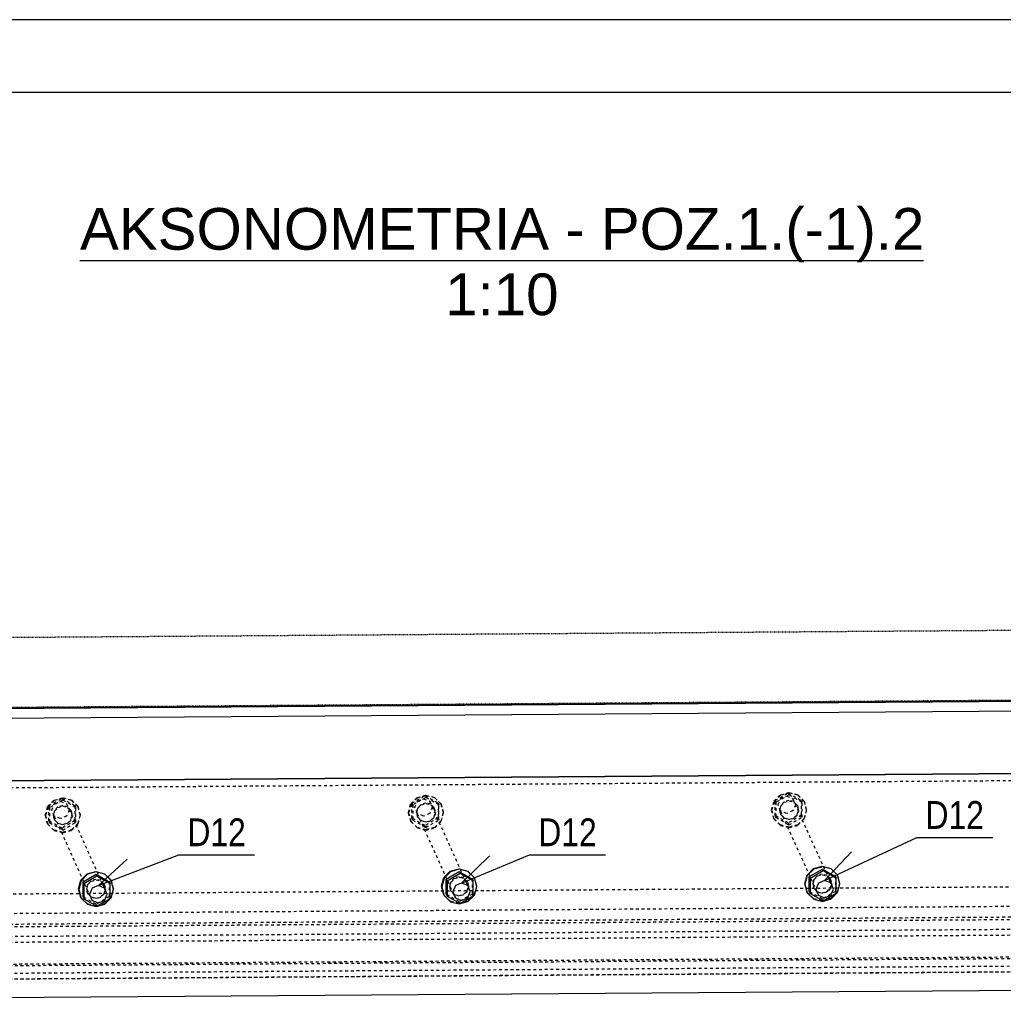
# Model space of a CAD drawing. Header units: millimetres. Extents: x 0 to 4200, y 0 to 2970.
# Tile 3 of 5: x 871 to 1547, y 2293 to 2970. Entities that reach past the tile are written whole.
import ezdxf

# ---------------------------------------------------------------- set-up
doc = ezdxf.new("R2010")
doc.units = ezdxf.units.MM
doc.linetypes.add('DXK_LINE_DOT2', pattern=[3.9198, 1.9599, -1.9599])
doc.linetypes.add('DXK_LINE_DOT4', pattern=[0.9408, 0.4704, -0.4704])
doc.styles.add('Arial', font='ARIAL.TTF', dxfattribs={"height": 0.2})
doc.styles.add('Arial Narrow', font='ARIALN.TTF', dxfattribs={"height": 0.2})

# ---------------------------------------------------------------- blocks, each defined once
blk = doc.blocks.new('Unknown-2561818-1268')
at = {"color": 7, "linetype": 'Continuous'}
for p, q in [((4200, 2970), (0, 2970)), ((4150, 2920), (50, 2920))]:
    blk.add_line(p, q, dxfattribs=at)
blk = doc.blocks.new('Unknown-2561818-11 - 1297')
at = {"color": 96, "linetype": 'Continuous'}
blk.add_line((912.5, 2804.37), (1492.4, 2804.37), dxfattribs=at)
at = {"color": 0, "linetype": 'Continuous'}
for points in [[(1492.4, 2811.87), (1492.4, 2841.87), (912.5, 2841.87), (912.5, 2811.87)], [(1241.36, 2766.87), (1241.36, 2796.87), (1163.55, 2796.87), (1163.55, 2766.87)]]:
    blk.add_wipeout(points, dxfattribs=at)
at = {"color": 7, "linetype": 'Continuous', "style": 'Arial'}
for s, height, p in [('AKSONOMETRIA - POZ.1.(-1).2', 28.6523, (912.5, 2811.87)), ('1:10', 28.652, (1163.55, 2766.87))]:
    blk.add_text(s, height=height, dxfattribs=at).set_placement(p)
blk = doc.blocks.new('Part-2561818-1328 - 1297')
at = {"color": 8, "linetype": 'DXK_LINE_DOT2'}
for p, q in [((893.08, 2426.66), (894.84, 2430.89)), ((894.84, 2430.89), (899.07, 2432.66)), ((899.07, 2432.66), (903.31, 2430.95)), ((928.39, 2375.19), (903.31, 2430.95)), ((903.31, 2430.95), (905.06, 2426.75)), ((894.84, 2422.47), (893.08, 2426.66)), ((905.06, 2426.75), (903.31, 2422.53)), ((919.92, 2366.72), (894.84, 2422.47)), ((899.07, 2420.76), (894.84, 2422.47)), ((903.31, 2422.53), (899.07, 2420.76))]:
    blk.add_line(p, q, dxfattribs=at)
at = {"color": 5, "linetype": 'Continuous'}
for p, q in [((920.91, 2372.93), (919.16, 2368.71)), ((925.15, 2374.7), (920.91, 2372.93)), ((929.39, 2372.99), (925.15, 2374.7)), ((929.39, 2372.99), (928.39, 2375.19)), ((931.14, 2368.79), (929.39, 2372.99)), ((919.16, 2368.71), (920.91, 2364.51)), ((920.91, 2364.51), (919.92, 2366.72)), ((920.91, 2364.51), (925.15, 2362.8)), ((925.15, 2362.8), (929.39, 2364.57)), ((929.39, 2364.57), (931.14, 2368.79))]:
    blk.add_line(p, q, dxfattribs=at)
blk = doc.blocks.new('Part-2561818-1306 - 1297')
at = {"color": 8, "linetype": 'DXK_LINE_DOT2'}
for p, q in [((2120.95, 2450.82), (224.01, 2437.23)), ((2116.19, 2328.48), (223.99, 2314.92)), ((224.01, 2316.2), (2120.95, 2329.8)), ((2115.85, 2323.28), (218.91, 2309.69)), ((2115.85, 2319.31), (218.91, 2305.72)), ((2120.27, 2319.41), (223.33, 2305.81))]:
    blk.add_line(p, q, dxfattribs=at)
at = {"color": 5, "linetype": 'Continuous'}
for p, q in [((224.35, 2442.43), (2121.29, 2456.02)), ((2121.52, 2455.52), (224.58, 2441.92)), ((2121.52, 2306.71), (224.58, 2293.12))]:
    blk.add_line(p, q, dxfattribs=at)
blk = doc.blocks.new('Part-2561818-1307 - 1297')
at = {"color": 5, "linetype": 'Continuous'}
for p, q in [((201.9, 2492.32), (2098.84, 2505.91)), ((202.13, 2491.82), (2099.07, 2505.41)), ((202.47, 2485.11), (2099.41, 2498.7))]:
    blk.add_line(p, q, dxfattribs=at)
at = {"color": 8, "linetype": 'DXK_LINE_DOT2'}
for p, q in [((2099.41, 2377.68), (224.01, 2364.24)), ((2100.09, 2364.26), (224.01, 2350.82)), ((201.9, 2343.52), (2098.84, 2357.11)), ((2104.17, 2355.19), (224.01, 2341.72)), ((2104.51, 2348.48), (224.01, 2335.01)), ((2104.51, 2344.51), (224.01, 2331.04))]:
    blk.add_line(p, q, dxfattribs=at)
blk = doc.blocks.new('Part-2561818-1329 - 1297')
at = {"color": 8, "linetype": 'DXK_LINE_DOT2'}
for p, q in [((891.08, 2429.59), (900.06, 2434.81)), ((900.63, 2433.55), (891.65, 2428.33)), ((900.06, 2434.81), (909.05, 2429.72)), ((900.06, 2434.81), (900.63, 2433.55)), ((909.62, 2428.46), (900.63, 2433.55)), ((891.08, 2419.28), (891.08, 2429.59)), ((891.08, 2429.59), (891.65, 2428.33)), ((891.65, 2428.33), (891.65, 2418.02)), ((909.05, 2429.72), (909.05, 2419.41)), ((909.05, 2429.72), (909.62, 2428.46)), ((909.62, 2418.15), (909.62, 2428.46)), ((900.06, 2414.19), (891.08, 2419.28)), ((891.08, 2419.28), (891.65, 2418.02)), ((891.65, 2418.02), (900.63, 2412.93)), ((909.05, 2419.41), (900.06, 2414.19)), ((900.63, 2412.93), (909.62, 2418.15)), ((909.05, 2419.41), (909.62, 2418.15)), ((900.06, 2414.19), (900.63, 2412.93))]:
    blk.add_line(p, q, dxfattribs=at)
blk = doc.blocks.new('Part-2561818-1330 - 1297')
at = {"color": 8, "linetype": 'DXK_LINE_DOT2'}
for p, q in [((890.26, 2429.12), (894.64, 2433.51)), ((894.78, 2433.19), (890.4, 2428.81)), ((894.64, 2433.51), (900.63, 2435.15)), ((900.77, 2434.83), (894.78, 2433.19)), ((900.63, 2435.15), (906.62, 2433.59)), ((906.76, 2433.28), (900.77, 2434.83)), ((906.62, 2433.59), (911.01, 2429.27)), ((911.15, 2428.95), (906.76, 2433.28)), ((888.65, 2423.16), (890.26, 2429.12)), ((890.4, 2428.81), (888.79, 2422.84)), ((895.01, 2426.43), (894.14, 2423.2)), ((894.28, 2422.88), (895.15, 2426.11)), ((897.39, 2428.8), (895.01, 2426.43)), ((895.15, 2426.11), (897.53, 2428.49)), ((900.63, 2429.69), (897.39, 2428.8)), ((897.53, 2428.49), (900.77, 2429.38)), ((903.88, 2428.85), (900.63, 2429.69)), ((900.77, 2429.38), (904.02, 2428.53)), ((906.25, 2426.51), (903.88, 2428.85)), ((904.02, 2428.53), (906.39, 2426.19)), ((906.39, 2426.19), (906.25, 2426.51)), ((907.12, 2423.29), (906.25, 2426.51)), ((906.25, 2420.06), (907.12, 2423.29)), ((906.39, 2426.19), (907.26, 2422.97)), ((911.15, 2428.95), (911.01, 2429.27)), ((911.01, 2429.27), (912.61, 2423.33)), ((912.61, 2423.33), (911.01, 2417.36)), ((912.75, 2423.01), (911.15, 2428.95)), ((890.26, 2417.22), (888.65, 2423.16)), ((888.79, 2422.84), (890.4, 2416.9)), ((890.4, 2416.9), (890.26, 2417.22)), ((894.64, 2412.89), (890.26, 2417.22)), ((890.4, 2416.9), (894.78, 2412.58)), ((894.14, 2423.2), (895.01, 2419.98)), ((895.15, 2419.66), (894.28, 2422.88)), ((895.15, 2419.66), (895.01, 2419.98)), ((895.01, 2419.98), (897.39, 2417.64)), ((897.53, 2417.32), (895.15, 2419.66)), ((897.39, 2417.64), (900.63, 2416.79)), ((900.77, 2416.48), (897.53, 2417.32)), ((900.63, 2416.79), (903.88, 2417.68)), ((904.02, 2417.37), (900.77, 2416.48)), ((903.88, 2417.68), (906.25, 2420.06)), ((906.39, 2419.74), (904.02, 2417.37)), ((907.26, 2422.97), (906.39, 2419.74)), ((911.01, 2417.36), (906.62, 2412.98)), ((906.76, 2412.66), (911.15, 2417.05)), ((911.15, 2417.05), (912.75, 2423.01)), ((900.63, 2411.34), (894.64, 2412.89)), ((894.78, 2412.58), (900.77, 2411.02)), ((906.62, 2412.98), (900.63, 2411.34)), ((900.77, 2411.02), (906.76, 2412.66))]:
    blk.add_line(p, q, dxfattribs=at)
blk = doc.blocks.new('Part-2561818-1331 - 1297')
at = {"color": 5, "linetype": 'Continuous'}
for p, q in [((913.07, 2378.41), (917.46, 2382.8)), ((917.46, 2382.8), (923.45, 2384.43)), ((923.59, 2384.12), (917.6, 2382.48)), ((923.45, 2384.43), (929.44, 2382.88)), ((929.58, 2382.57), (923.59, 2384.12)), ((929.44, 2382.88), (933.83, 2378.56)), ((911.47, 2372.44), (913.07, 2378.41)), ((913.22, 2378.09), (911.61, 2372.13)), ((917.6, 2382.48), (913.22, 2378.09)), ((933.97, 2378.24), (929.58, 2382.57)), ((933.97, 2378.24), (933.83, 2378.56)), ((935.57, 2372.3), (933.97, 2378.24)), ((913.07, 2366.5), (911.47, 2372.44)), ((911.61, 2372.13), (913.22, 2366.19)), ((933.97, 2366.34), (935.57, 2372.3)), ((913.22, 2366.19), (913.07, 2366.5)), ((913.22, 2366.19), (917.6, 2361.86)), ((929.58, 2361.95), (933.97, 2366.34)), ((917.6, 2361.86), (923.59, 2360.31)), ((923.59, 2360.31), (929.58, 2361.95))]:
    blk.add_line(p, q, dxfattribs=at)
at = {"color": 8, "linetype": 'DXK_LINE_DOT2'}
for p, q in [((920.2, 2378.09), (917.83, 2375.71)), ((917.97, 2375.4), (920.35, 2377.78)), ((923.45, 2378.98), (920.2, 2378.09)), ((920.35, 2377.78), (923.59, 2378.66)), ((926.69, 2378.14), (923.45, 2378.98)), ((923.59, 2378.66), (926.84, 2377.82)), ((929.07, 2375.79), (926.69, 2378.14)), ((926.84, 2377.82), (929.21, 2375.48)), ((933.83, 2378.56), (935.43, 2372.62)), ((917.83, 2375.71), (916.96, 2372.48)), ((916.96, 2372.48), (917.83, 2369.26)), ((917.1, 2372.17), (917.97, 2375.4)), ((917.97, 2368.95), (917.1, 2372.17)), ((917.97, 2368.95), (917.83, 2369.26)), ((917.83, 2369.26), (920.2, 2366.92)), ((926.69, 2366.97), (929.07, 2369.35)), ((929.21, 2375.48), (929.07, 2375.79)), ((929.94, 2372.58), (929.07, 2375.79)), ((929.07, 2369.35), (929.94, 2372.58)), ((929.21, 2375.48), (930.08, 2372.26)), ((930.08, 2372.26), (929.21, 2369.03)), ((935.43, 2372.62), (933.83, 2366.65)), ((917.46, 2362.18), (913.07, 2366.5)), ((920.35, 2366.61), (917.97, 2368.95)), ((920.2, 2366.92), (923.45, 2366.08)), ((923.59, 2365.77), (920.35, 2366.61)), ((923.45, 2366.08), (926.69, 2366.97)), ((926.84, 2366.65), (923.59, 2365.77)), ((929.21, 2369.03), (926.84, 2366.65)), ((933.83, 2366.65), (929.44, 2362.26)), ((923.45, 2360.63), (917.46, 2362.18)), ((929.44, 2362.26), (923.45, 2360.63))]:
    blk.add_line(p, q, dxfattribs=at)
blk = doc.blocks.new('Part-2561818-1332 - 1297')
at = {"color": 5, "linetype": 'Continuous'}
for p, q in [((914.61, 2377.3), (923.59, 2382.52)), ((914.61, 2367), (914.61, 2377.3)), ((914.61, 2377.3), (915.17, 2376.04)), ((924.16, 2381.26), (915.17, 2376.04)), ((915.17, 2376.04), (915.17, 2365.74)), ((923.59, 2382.52), (932.58, 2377.43)), ((923.59, 2382.52), (924.16, 2381.26)), ((933.14, 2376.17), (924.16, 2381.26)), ((932.58, 2377.43), (933.14, 2376.17)), ((933.14, 2365.86), (933.14, 2376.17)), ((914.61, 2367), (915.17, 2365.74)), ((915.17, 2365.74), (924.16, 2360.65)), ((924.16, 2360.65), (933.14, 2365.86))]:
    blk.add_line(p, q, dxfattribs=at)
at = {"color": 8, "linetype": 'DXK_LINE_DOT2'}
for p, q in [((932.58, 2377.43), (932.58, 2367.12)), ((923.59, 2361.9), (914.61, 2367)), ((932.58, 2367.12), (923.59, 2361.9)), ((932.58, 2367.12), (933.14, 2365.86)), ((923.59, 2361.9), (924.16, 2360.65))]:
    blk.add_line(p, q, dxfattribs=at)
blk = doc.blocks.new('Part-2561818-1333 - 1297')
at = {"color": 8, "linetype": 'DXK_LINE_DOT2'}
for p, q in [((1142.68, 2428.45), (1144.43, 2432.67)), ((1144.43, 2432.67), (1148.67, 2434.45)), ((1148.67, 2434.45), (1152.91, 2432.74)), ((1177.99, 2376.98), (1152.91, 2432.74)), ((1152.91, 2432.74), (1154.66, 2428.54)), ((1144.43, 2424.26), (1142.68, 2428.45)), ((1169.52, 2368.5), (1144.43, 2424.26)), ((1148.67, 2422.54), (1144.43, 2424.26)), ((1152.91, 2424.32), (1148.67, 2422.54)), ((1154.66, 2428.54), (1152.91, 2424.32))]:
    blk.add_line(p, q, dxfattribs=at)
at = {"color": 5, "linetype": 'Continuous'}
for p, q in [((1174.75, 2376.49), (1170.51, 2374.72)), ((1178.98, 2374.78), (1174.75, 2376.49)), ((1178.98, 2374.78), (1177.99, 2376.98)), ((1170.51, 2374.72), (1168.76, 2370.5)), ((1168.76, 2370.5), (1170.51, 2366.3)), ((1180.74, 2370.58), (1178.98, 2374.78)), ((1178.98, 2366.36), (1180.74, 2370.58)), ((1170.51, 2366.3), (1169.52, 2368.5)), ((1170.51, 2366.3), (1174.75, 2364.59)), ((1174.75, 2364.59), (1178.98, 2366.36))]:
    blk.add_line(p, q, dxfattribs=at)
blk = doc.blocks.new('Part-2561818-1334 - 1297')
at = {"color": 8, "linetype": 'DXK_LINE_DOT2'}
for p, q in [((1140.68, 2431.38), (1149.66, 2436.6)), ((1140.68, 2421.07), (1140.68, 2431.38)), ((1140.68, 2431.38), (1141.24, 2430.12)), ((1150.23, 2435.34), (1141.24, 2430.12)), ((1141.24, 2430.12), (1141.24, 2419.81)), ((1149.66, 2436.6), (1158.65, 2431.51)), ((1149.66, 2436.6), (1150.23, 2435.34)), ((1159.21, 2430.25), (1150.23, 2435.34)), ((1158.65, 2431.51), (1158.65, 2421.2)), ((1158.65, 2431.51), (1159.21, 2430.25)), ((1159.21, 2419.94), (1159.21, 2430.25)), ((1149.66, 2415.98), (1140.68, 2421.07)), ((1140.68, 2421.07), (1141.24, 2419.81)), ((1141.24, 2419.81), (1150.23, 2414.72)), ((1158.65, 2421.2), (1149.66, 2415.98)), ((1150.23, 2414.72), (1159.21, 2419.94)), ((1158.65, 2421.2), (1159.21, 2419.94)), ((1149.66, 2415.98), (1150.23, 2414.72))]:
    blk.add_line(p, q, dxfattribs=at)
blk = doc.blocks.new('Part-2561818-1335 - 1297')
at = {"color": 8, "linetype": 'DXK_LINE_DOT2'}
for p, q in [((1144.24, 2435.3), (1150.23, 2436.94)), ((1150.23, 2436.94), (1156.22, 2435.38)), ((1138.25, 2424.95), (1139.85, 2430.91)), ((1139.99, 2430.59), (1138.39, 2424.63)), ((1139.85, 2430.91), (1144.24, 2435.3)), ((1144.38, 2434.98), (1139.99, 2430.59)), ((1150.37, 2436.62), (1144.38, 2434.98)), ((1146.98, 2430.59), (1144.61, 2428.21)), ((1144.75, 2427.9), (1147.13, 2430.28)), ((1150.23, 2431.48), (1146.98, 2430.59)), ((1147.13, 2430.28), (1150.37, 2431.16)), ((1153.47, 2430.64), (1150.23, 2431.48)), ((1156.36, 2435.07), (1150.37, 2436.62)), ((1150.37, 2431.16), (1153.62, 2430.32)), ((1155.85, 2428.3), (1153.47, 2430.64)), ((1153.62, 2430.32), (1155.99, 2427.98)), ((1156.22, 2435.38), (1160.6, 2431.06)), ((1160.75, 2430.74), (1156.36, 2435.07)), ((1160.75, 2430.74), (1160.6, 2431.06)), ((1160.6, 2431.06), (1162.21, 2425.12)), ((1162.35, 2424.8), (1160.75, 2430.74)), ((1139.85, 2419), (1138.25, 2424.95)), ((1138.39, 2424.63), (1139.99, 2418.69)), ((1144.61, 2428.21), (1143.74, 2424.98)), ((1143.74, 2424.98), (1144.61, 2421.77)), ((1143.88, 2424.67), (1144.75, 2427.9)), ((1144.75, 2421.45), (1143.88, 2424.67)), ((1155.99, 2427.98), (1155.85, 2428.3)), ((1156.72, 2425.08), (1155.85, 2428.3)), ((1155.85, 2421.85), (1156.72, 2425.08)), ((1155.99, 2427.98), (1156.86, 2424.76)), ((1156.86, 2424.76), (1155.99, 2421.53)), ((1162.21, 2425.12), (1160.6, 2419.15)), ((1160.75, 2418.84), (1162.35, 2424.8)), ((1139.99, 2418.69), (1139.85, 2419)), ((1144.24, 2414.68), (1139.85, 2419)), ((1139.99, 2418.69), (1144.38, 2414.36)), ((1144.75, 2421.45), (1144.61, 2421.77)), ((1144.61, 2421.77), (1146.98, 2419.42)), ((1147.13, 2419.11), (1144.75, 2421.45)), ((1146.98, 2419.42), (1150.23, 2418.58)), ((1150.37, 2418.27), (1147.13, 2419.11)), ((1150.23, 2418.58), (1153.47, 2419.47)), ((1153.62, 2419.16), (1150.37, 2418.27)), ((1153.47, 2419.47), (1155.85, 2421.85)), ((1155.99, 2421.53), (1153.62, 2419.16)), ((1160.6, 2419.15), (1156.22, 2414.76)), ((1156.36, 2414.45), (1160.75, 2418.84)), ((1150.23, 2413.13), (1144.24, 2414.68)), ((1144.38, 2414.36), (1150.37, 2412.81)), ((1156.22, 2414.76), (1150.23, 2413.13)), ((1150.37, 2412.81), (1156.36, 2414.45))]:
    blk.add_line(p, q, dxfattribs=at)
blk = doc.blocks.new('Part-2561818-2348 - 1297')
at = {"color": 4, "linetype": 'DXK_LINE_DOT4'}
for p, q in [((102.63, 2539.94), (2199.25, 2554.97)), ((124.17, 2492.07), (2220.79, 2507.09))]:
    blk.add_line(p, q, dxfattribs=at)
blk = doc.blocks.new('Part-2561818-1336 - 1297')
at = {"color": 5, "linetype": 'Continuous'}
for p, q in [((1162.67, 2380.2), (1167.06, 2384.58)), ((1167.2, 2384.27), (1162.81, 2379.88)), ((1167.06, 2384.58), (1173.05, 2386.22)), ((1173.19, 2385.91), (1167.2, 2384.27)), ((1173.05, 2386.22), (1179.04, 2384.67)), ((1179.18, 2384.35), (1173.19, 2385.91)), ((1179.04, 2384.67), (1183.42, 2380.34)), ((1183.56, 2380.03), (1179.18, 2384.35)), ((1161.07, 2374.23), (1162.67, 2380.2)), ((1162.81, 2379.88), (1161.21, 2373.92)), ((1183.56, 2380.03), (1183.42, 2380.34)), ((1185.17, 2374.09), (1183.56, 2380.03)), ((1162.67, 2368.29), (1161.07, 2374.23)), ((1161.21, 2373.92), (1162.81, 2367.98)), ((1183.56, 2368.13), (1185.17, 2374.09)), ((1162.81, 2367.98), (1162.67, 2368.29)), ((1162.81, 2367.98), (1167.2, 2363.65)), ((1167.2, 2363.65), (1173.19, 2362.1)), ((1173.19, 2362.1), (1179.18, 2363.74)), ((1179.18, 2363.74), (1183.56, 2368.13))]:
    blk.add_line(p, q, dxfattribs=at)
at = {"color": 8, "linetype": 'DXK_LINE_DOT2'}
for p, q in [((1167.43, 2377.5), (1166.56, 2374.27)), ((1166.7, 2373.96), (1167.57, 2377.19)), ((1169.8, 2379.88), (1167.43, 2377.5)), ((1167.57, 2377.19), (1169.94, 2379.56)), ((1173.05, 2380.77), (1169.8, 2379.88)), ((1169.94, 2379.56), (1173.19, 2380.45)), ((1176.29, 2379.93), (1173.05, 2380.77)), ((1173.19, 2380.45), (1176.43, 2379.61)), ((1178.67, 2377.58), (1176.29, 2379.93)), ((1176.43, 2379.61), (1178.81, 2377.27)), ((1178.81, 2377.27), (1178.67, 2377.58)), ((1179.54, 2374.36), (1178.67, 2377.58)), ((1178.81, 2377.27), (1179.68, 2374.05)), ((1183.42, 2380.34), (1185.03, 2374.4)), ((1166.56, 2374.27), (1167.43, 2371.05)), ((1167.57, 2370.74), (1166.7, 2373.96)), ((1167.57, 2370.74), (1167.43, 2371.05)), ((1167.43, 2371.05), (1169.8, 2368.71)), ((1169.94, 2368.4), (1167.57, 2370.74)), ((1176.29, 2368.76), (1178.67, 2371.13)), ((1178.81, 2370.82), (1176.43, 2368.44)), ((1178.67, 2371.13), (1179.54, 2374.36)), ((1179.68, 2374.05), (1178.81, 2370.82)), ((1185.03, 2374.4), (1183.42, 2368.44)), ((1167.06, 2363.97), (1162.67, 2368.29)), ((1173.05, 2362.41), (1167.06, 2363.97)), ((1169.8, 2368.71), (1173.05, 2367.87)), ((1173.19, 2367.55), (1169.94, 2368.4)), ((1173.05, 2367.87), (1176.29, 2368.76)), ((1179.04, 2364.05), (1173.05, 2362.41)), ((1176.43, 2368.44), (1173.19, 2367.55)), ((1183.42, 2368.44), (1179.04, 2364.05))]:
    blk.add_line(p, q, dxfattribs=at)
blk = doc.blocks.new('Part-2561818-1337 - 1297')
at = {"color": 5, "linetype": 'Continuous'}
for p, q in [((1164.2, 2379.09), (1173.19, 2384.31)), ((1173.76, 2383.05), (1164.77, 2377.83)), ((1173.19, 2384.31), (1182.17, 2379.22)), ((1173.19, 2384.31), (1173.76, 2383.05)), ((1182.74, 2377.96), (1173.76, 2383.05)), ((1164.2, 2368.78), (1164.2, 2379.09)), ((1164.2, 2379.09), (1164.77, 2377.83)), ((1164.77, 2377.83), (1164.77, 2367.52)), ((1182.17, 2379.22), (1182.74, 2377.96)), ((1182.74, 2367.65), (1182.74, 2377.96)), ((1164.2, 2368.78), (1164.77, 2367.52)), ((1164.77, 2367.52), (1173.76, 2362.43)), ((1173.76, 2362.43), (1182.74, 2367.65))]:
    blk.add_line(p, q, dxfattribs=at)
at = {"color": 8, "linetype": 'DXK_LINE_DOT2'}
for p, q in [((1182.17, 2379.22), (1182.17, 2368.91)), ((1173.19, 2363.69), (1164.2, 2368.78)), ((1182.17, 2368.91), (1173.19, 2363.69)), ((1173.19, 2363.69), (1173.76, 2362.43)), ((1182.17, 2368.91), (1182.74, 2367.65))]:
    blk.add_line(p, q, dxfattribs=at)
blk = doc.blocks.new('Part-2561818-1338 - 1297')
at = {"color": 8, "linetype": 'DXK_LINE_DOT2'}
for p, q in [((1392.28, 2430.24), (1394.03, 2434.46)), ((1394.03, 2426.05), (1392.28, 2430.24)), ((1394.03, 2434.46), (1398.27, 2436.24)), ((1398.27, 2436.24), (1402.5, 2434.52)), ((1427.59, 2378.77), (1402.5, 2434.52)), ((1402.5, 2434.52), (1404.26, 2430.33)), ((1404.26, 2430.33), (1402.5, 2426.11)), ((1419.12, 2370.29), (1394.03, 2426.05)), ((1398.27, 2424.33), (1394.03, 2426.05)), ((1402.5, 2426.11), (1398.27, 2424.33))]:
    blk.add_line(p, q, dxfattribs=at)
at = {"color": 5, "linetype": 'Continuous'}
for p, q in [((1420.11, 2376.5), (1418.36, 2372.28)), ((1424.35, 2378.28), (1420.11, 2376.5)), ((1428.58, 2376.57), (1424.35, 2378.28)), ((1428.58, 2376.57), (1427.59, 2378.77)), ((1430.34, 2372.37), (1428.58, 2376.57)), ((1418.36, 2372.28), (1420.11, 2368.09)), ((1420.11, 2368.09), (1419.12, 2370.29)), ((1428.58, 2368.15), (1430.34, 2372.37)), ((1420.11, 2368.09), (1424.35, 2366.37)), ((1424.35, 2366.37), (1428.58, 2368.15))]:
    blk.add_line(p, q, dxfattribs=at)
blk = doc.blocks.new('Part-2561818-1339 - 1297')
at = {"color": 8, "linetype": 'DXK_LINE_DOT2'}
for p, q in [((1390.27, 2433.17), (1399.26, 2438.39)), ((1399.83, 2437.13), (1390.84, 2431.91)), ((1399.26, 2438.39), (1408.25, 2433.3)), ((1399.26, 2438.39), (1399.83, 2437.13)), ((1408.81, 2432.04), (1399.83, 2437.13)), ((1390.27, 2422.86), (1390.27, 2433.17)), ((1390.27, 2433.17), (1390.84, 2431.91)), ((1390.84, 2431.91), (1390.84, 2421.6)), ((1408.25, 2433.3), (1408.25, 2422.99)), ((1408.25, 2433.3), (1408.81, 2432.04)), ((1408.81, 2421.73), (1408.81, 2432.04)), ((1399.26, 2417.77), (1390.27, 2422.86)), ((1390.27, 2422.86), (1390.84, 2421.6)), ((1390.84, 2421.6), (1399.83, 2416.51)), ((1408.25, 2422.99), (1399.26, 2417.77)), ((1399.26, 2417.77), (1399.83, 2416.51)), ((1399.83, 2416.51), (1408.81, 2421.73)), ((1408.25, 2422.99), (1408.81, 2421.73))]:
    blk.add_line(p, q, dxfattribs=at)
blk = doc.blocks.new('Part-2561818-1340 - 1297')
at = {"color": 8, "linetype": 'DXK_LINE_DOT2'}
for p, q in [((1389.45, 2432.7), (1393.84, 2437.09)), ((1393.98, 2436.77), (1389.59, 2432.38)), ((1393.84, 2437.09), (1399.83, 2438.72)), ((1399.97, 2438.41), (1393.98, 2436.77)), ((1399.83, 2438.72), (1405.82, 2437.17)), ((1405.96, 2436.86), (1399.97, 2438.41)), ((1405.82, 2437.17), (1410.2, 2432.85)), ((1410.34, 2432.53), (1405.96, 2436.86)), ((1387.85, 2426.73), (1389.45, 2432.7)), ((1389.59, 2432.38), (1387.99, 2426.42)), ((1394.21, 2430), (1393.34, 2426.77)), ((1396.58, 2432.38), (1394.21, 2430)), ((1394.35, 2429.69), (1396.72, 2432.07)), ((1399.83, 2433.27), (1396.58, 2432.38)), ((1396.72, 2432.07), (1399.97, 2432.95)), ((1403.07, 2432.43), (1399.83, 2433.27)), ((1399.97, 2432.95), (1403.21, 2432.11)), ((1405.45, 2430.08), (1403.07, 2432.43)), ((1403.21, 2432.11), (1405.59, 2429.77)), ((1405.59, 2429.77), (1405.45, 2430.08)), ((1406.32, 2426.87), (1405.45, 2430.08)), ((1410.34, 2432.53), (1410.2, 2432.85)), ((1410.2, 2432.85), (1411.81, 2426.91)), ((1411.95, 2426.59), (1410.34, 2432.53)), ((1389.45, 2420.79), (1387.85, 2426.73)), ((1387.99, 2426.42), (1389.59, 2420.48)), ((1393.34, 2426.77), (1394.21, 2423.56)), ((1393.48, 2426.46), (1394.35, 2429.69)), ((1394.35, 2423.24), (1393.48, 2426.46)), ((1394.35, 2423.24), (1394.21, 2423.56)), ((1394.21, 2423.56), (1396.58, 2421.21)), ((1396.72, 2420.9), (1394.35, 2423.24)), ((1403.07, 2421.26), (1405.45, 2423.64)), ((1405.59, 2423.32), (1403.21, 2420.94)), ((1405.45, 2423.64), (1406.32, 2426.87)), ((1405.59, 2429.77), (1406.46, 2426.55)), ((1406.46, 2426.55), (1405.59, 2423.32)), ((1411.81, 2426.91), (1410.2, 2420.94)), ((1410.34, 2420.63), (1411.95, 2426.59)), ((1389.59, 2420.48), (1389.45, 2420.79)), ((1393.84, 2416.47), (1389.45, 2420.79)), ((1389.59, 2420.48), (1393.98, 2416.15)), ((1399.83, 2414.92), (1393.84, 2416.47)), ((1396.58, 2421.21), (1399.83, 2420.37)), ((1399.97, 2420.06), (1396.72, 2420.9)), ((1399.83, 2420.37), (1403.07, 2421.26)), ((1405.82, 2416.55), (1399.83, 2414.92)), ((1403.21, 2420.94), (1399.97, 2420.06)), ((1410.2, 2420.94), (1405.82, 2416.55)), ((1405.96, 2416.24), (1410.34, 2420.63)), ((1393.98, 2416.15), (1399.97, 2414.6)), ((1399.97, 2414.6), (1405.96, 2416.24))]:
    blk.add_line(p, q, dxfattribs=at)
blk = doc.blocks.new('Part-2561818-1341 - 1297')
at = {"color": 5, "linetype": 'Continuous'}
for p, q in [((1412.27, 2381.98), (1416.66, 2386.37)), ((1416.8, 2386.06), (1412.41, 2381.67)), ((1416.66, 2386.37), (1422.65, 2388.01)), ((1422.79, 2387.7), (1416.8, 2386.06)), ((1422.65, 2388.01), (1428.64, 2386.46)), ((1428.78, 2386.14), (1422.79, 2387.7)), ((1428.64, 2386.46), (1433.02, 2382.13)), ((1433.16, 2381.82), (1428.78, 2386.14)), ((1410.66, 2376.02), (1412.27, 2381.98)), ((1412.27, 2370.08), (1410.66, 2376.02)), ((1412.41, 2381.67), (1410.81, 2375.71)), ((1433.16, 2381.82), (1433.02, 2382.13)), ((1434.77, 2375.88), (1433.16, 2381.82)), ((1433.16, 2369.91), (1434.77, 2375.88)), ((1410.81, 2375.71), (1412.41, 2369.77)), ((1412.41, 2369.77), (1412.27, 2370.08)), ((1412.41, 2369.77), (1416.8, 2365.44)), ((1428.78, 2365.53), (1433.16, 2369.91)), ((1416.8, 2365.44), (1422.79, 2363.89)), ((1422.79, 2363.89), (1428.78, 2365.53))]:
    blk.add_line(p, q, dxfattribs=at)
at = {"color": 8, "linetype": 'DXK_LINE_DOT2'}
for p, q in [((1417.03, 2379.29), (1416.16, 2376.06)), ((1416.16, 2376.06), (1417.03, 2372.84)), ((1416.3, 2375.74), (1417.17, 2378.98)), ((1419.4, 2381.67), (1417.03, 2379.29)), ((1417.17, 2378.98), (1419.54, 2381.35)), ((1422.65, 2382.55), (1419.4, 2381.67)), ((1419.54, 2381.35), (1422.79, 2382.24)), ((1425.89, 2381.71), (1422.65, 2382.55)), ((1422.79, 2382.24), (1426.03, 2381.4)), ((1428.27, 2379.37), (1425.89, 2381.71)), ((1426.03, 2381.4), (1428.41, 2379.06)), ((1428.41, 2379.06), (1428.27, 2379.37)), ((1429.13, 2376.15), (1428.27, 2379.37)), ((1428.27, 2372.92), (1429.13, 2376.15)), ((1428.41, 2379.06), (1429.28, 2375.84)), ((1433.02, 2382.13), (1434.63, 2376.19)), ((1434.63, 2376.19), (1433.02, 2370.23)), ((1416.66, 2365.75), (1412.27, 2370.08)), ((1417.17, 2372.53), (1416.3, 2375.74)), ((1417.17, 2372.53), (1417.03, 2372.84)), ((1417.03, 2372.84), (1419.4, 2370.5)), ((1419.54, 2370.18), (1417.17, 2372.53)), ((1419.4, 2370.5), (1422.65, 2369.66)), ((1422.79, 2369.34), (1419.54, 2370.18)), ((1422.65, 2369.66), (1425.89, 2370.55)), ((1426.03, 2370.23), (1422.79, 2369.34)), ((1425.89, 2370.55), (1428.27, 2372.92)), ((1428.41, 2372.61), (1426.03, 2370.23)), ((1429.28, 2375.84), (1428.41, 2372.61)), ((1433.02, 2370.23), (1428.64, 2365.84)), ((1422.65, 2364.2), (1416.66, 2365.75)), ((1428.64, 2365.84), (1422.65, 2364.2))]:
    blk.add_line(p, q, dxfattribs=at)
blk = doc.blocks.new('Part-2561818-1342 - 1297')
at = {"color": 5, "linetype": 'Continuous'}
for p, q in [((1413.8, 2380.88), (1422.79, 2386.1)), ((1423.35, 2384.84), (1414.37, 2379.62)), ((1422.79, 2386.1), (1431.77, 2381.01)), ((1422.79, 2386.1), (1423.35, 2384.84)), ((1432.34, 2379.75), (1423.35, 2384.84)), ((1413.8, 2370.57), (1413.8, 2380.88)), ((1413.8, 2380.88), (1414.37, 2379.62)), ((1414.37, 2379.62), (1414.37, 2369.31)), ((1431.77, 2381.01), (1432.34, 2379.75)), ((1432.34, 2369.44), (1432.34, 2379.75)), ((1413.8, 2370.57), (1414.37, 2369.31)), ((1414.37, 2369.31), (1423.35, 2364.22)), ((1423.35, 2364.22), (1432.34, 2369.44))]:
    blk.add_line(p, q, dxfattribs=at)
at = {"color": 8, "linetype": 'DXK_LINE_DOT2'}
for p, q in [((1431.77, 2381.01), (1431.77, 2370.7)), ((1422.79, 2365.48), (1413.8, 2370.57)), ((1431.77, 2370.7), (1422.79, 2365.48)), ((1431.77, 2370.7), (1432.34, 2369.44)), ((1422.79, 2365.48), (1423.35, 2364.22))]:
    blk.add_line(p, q, dxfattribs=at)
blk = doc.blocks.new('Mark-2561818-2487 - 1297')
at = {"color": 7, "linetype": 'Continuous'}
for p, q in [((1174.75, 2376.49), (1221.56, 2395.83)), ((1174.75, 2376.49), (1194.04, 2395.28)), ((1221.56, 2395.83), (1273.76, 2395.83))]:
    blk.add_line(p, q, dxfattribs=at)
at = {"color": 0, "linetype": 'Continuous'}
blk.add_wipeout([(1267.76, 2401.83), (1267.76, 2421.83), (1227.56, 2421.83), (1227.56, 2401.83)], dxfattribs=at)
blk.add_wipeout([(1267.76, 2401.83), (1267.76, 2421.83), (1227.56, 2421.83), (1227.56, 2401.83)], dxfattribs=at)
at = {"color": 7, "linetype": 'Continuous', "style": 'Arial Narrow'}
blk.add_text('D12', height=19.089, dxfattribs=at).set_placement((1227.56, 2401.83))
blk = doc.blocks.new('Mark-2561818-2483 - 1297')
at = {"color": 7, "linetype": 'Continuous'}
for p, q in [((1424.35, 2378.28), (1487.68, 2407.74)), ((1487.68, 2407.74), (1539.87, 2407.74)), ((1424.35, 2378.28), (1442.8, 2397.89))]:
    blk.add_line(p, q, dxfattribs=at)
at = {"color": 0, "linetype": 'Continuous'}
blk.add_wipeout([(1533.87, 2413.74), (1533.87, 2433.74), (1493.68, 2433.74), (1493.68, 2413.74)], dxfattribs=at)
blk.add_wipeout([(1533.87, 2413.74), (1533.87, 2433.74), (1493.68, 2433.74), (1493.68, 2413.74)], dxfattribs=at)
at = {"color": 7, "linetype": 'Continuous', "style": 'Arial Narrow'}
blk.add_text('D12', height=19.089, dxfattribs=at).set_placement((1493.68, 2413.74))
blk = doc.blocks.new('Mark-2561818-2491 - 1297')
at = {"color": 7, "linetype": 'Continuous'}
for p, q in [((925.15, 2374.7), (980.37, 2395.83)), ((925.15, 2374.7), (944.93, 2392.98)), ((980.37, 2395.83), (1032.57, 2395.83))]:
    blk.add_line(p, q, dxfattribs=at)
at = {"color": 0, "linetype": 'Continuous'}
blk.add_wipeout([(1026.57, 2401.83), (1026.57, 2421.83), (986.37, 2421.83), (986.37, 2401.83)], dxfattribs=at)
blk.add_wipeout([(1026.57, 2401.83), (1026.57, 2421.83), (986.37, 2421.83), (986.37, 2401.83)], dxfattribs=at)
at = {"color": 7, "linetype": 'Continuous', "style": 'Arial Narrow'}
blk.add_text('D12', height=19.089, dxfattribs=at).set_placement((986.37, 2401.83))

msp = doc.modelspace()

# ---------------------------------------------------------------- block references
for name in ['Unknown-2561818-1268', 'Part-2561818-2348 - 1297', 'Part-2561818-1307 - 1297', 'Part-2561818-1306 - 1297', 'Part-2561818-1335 - 1297', 'Part-2561818-1340 - 1297', 'Part-2561818-1339 - 1297', 'Part-2561818-1330 - 1297', 'Part-2561818-1329 - 1297', 'Part-2561818-1328 - 1297', 'Part-2561818-1334 - 1297', 'Part-2561818-1333 - 1297', 'Part-2561818-1338 - 1297', 'Part-2561818-1331 - 1297', 'Part-2561818-1336 - 1297', 'Part-2561818-1337 - 1297', 'Part-2561818-1341 - 1297', 'Part-2561818-1342 - 1297', 'Part-2561818-1332 - 1297']:
    msp.add_blockref(name, (0, 0))

# ---------------------------------------------------------------- next in the draw order: block references
for name in ['Unknown-2561818-11 - 1297', 'Mark-2561818-2483 - 1297', 'Mark-2561818-2491 - 1297', 'Mark-2561818-2487 - 1297']:
    msp.add_blockref(name, (0, 0))

doc.saveas('drawing.dxf')
